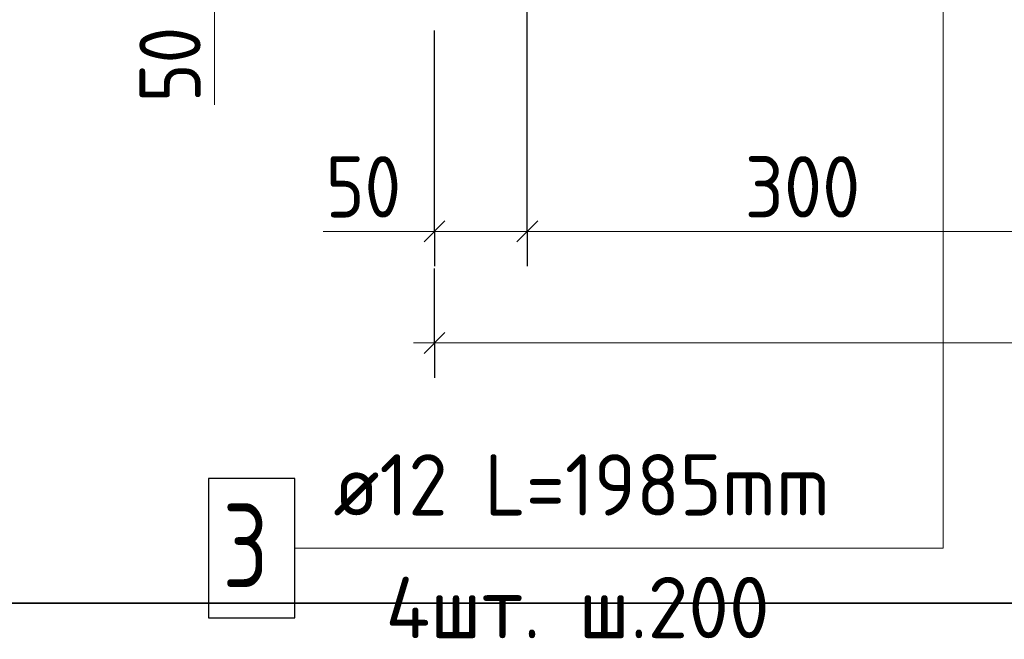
# Model space of a CAD drawing. Header units: millimetres. Extents: x 0 to 42000, y 0 to 29700.
# Tile 14 of 30: x 27428 to 30962, y 8134 to 10356. Entities that reach past the tile are written whole.
import ezdxf

# ---------------------------------------------------------------- set-up
doc = ezdxf.new("R2010")
doc.units = ezdxf.units.MM
for name, color, linetype, lineweight in [('S2 ДОП Продольная арматура', 52, 'Continuous', 25), ('Standard', 7, 'Continuous', 25), ('Позиционная метка линия выноска', 7, 'Continuous', 13), ('Размерная выноска', 7, 'Continuous', 13)]:
    doc.layers.add(name, color=color, linetype=linetype, lineweight=lineweight)
doc.styles.add('ISOCPEUR', font='txt')

msp = doc.modelspace()

# ---------------------------------------------------------------- linework, layer by layer
at = {"layer": 'S2 ДОП Продольная арматура', "color": 7, "linetype": 'Continuous', "lineweight": 25, "transparency": 33554687}
msp.add_lwpolyline([(28106, 8210.3), (28416, 8210.3), (28416, 8710.3), (28106, 8710.3), (28106, 8210.3)], dxfattribs=at)
at = {"layer": 'Standard', "color": 7, "linetype": 'Continuous', "lineweight": -3, "transparency": 33554687}
for p, q in [((28916.7, 9596.7), (28916.7, 9721.7)), ((29250, 9596.7), (29250, 9721.7)), ((28916.7, 9596.7), (28916.7, 9471.7)), ((29250, 9596.7), (29250, 9471.7)), ((28916.7, 9196.7), (28916.7, 9463.3)), ((28916.7, 9196.7), (28916.7, 9321.7)), ((28916.7, 9196.7), (28916.7, 9071.7))]:
    msp.add_line(p, q, dxfattribs=at)
at = {"layer": 'Standard', "color": 7, "linetype": 'Continuous', "lineweight": 25, "transparency": 33554687}
for p, q in [((28879.2, 9559.2), (28954.2, 9634.2)), ((29212.5, 9559.2), (29287.5, 9634.2)), ((28879.2, 9159.2), (28954.2, 9234.2))]:
    msp.add_line(p, q, dxfattribs=at)
at = {"layer": 'Standard', "color": 7, "linetype": 'Continuous', "lineweight": 13, "transparency": 33554687}
for p, q in [((28916.7, 9596.7), (28841.7, 9596.7)), ((28916.7, 9596.7), (29250, 9596.7)), ((29250, 9596.7), (31250, 9596.7)), ((28916.7, 9196.7), (28841.7, 9196.7)), ((28916.7, 9196.7), (35583.4, 9196.7))]:
    msp.add_line(p, q, dxfattribs=at)
at = {"layer": 'Standard', "color": 254, "linetype": 'Continuous', "lineweight": 35, "true_color": 0xc4c4ff, "transparency": 33554687}
msp.add_lwpolyline([(26051.1, 8262.8), (38059.2, 8262.8), (38059.2, 13417.7), (26051.1, 13417.7), (26051.1, 8262.8)], dxfattribs=at)
at = {"layer": 'Standard', "color": 7, "linetype": 'Continuous', "lineweight": -3, "transparency": 33554687}
for points in [[(29250, 9596.7), (29250, 9613.7), (29250, 9613.7), (29250, 9613.7), (29250, 9613.7), (29250, 9613.7), (29250, 9613.7), (29250, 9613.7), (29250, 9613.7), (29250, 10650.3)], [(28916.7, 9596.7), (28916.7, 9613.7), (28916.7, 9613.7), (28916.7, 9613.7), (28916.7, 9613.7), (28916.7, 9613.7), (28916.7, 9613.7), (28916.7, 9613.7), (28916.7, 9613.7), (28916.7, 10250.9), (28916.7, 10250.9), (28916.7, 10316.9)]]:
    msp.add_lwpolyline(points, dxfattribs=at)
at = {"layer": 'Позиционная метка линия выноска', "color": 7, "linetype": 'Continuous', "lineweight": 13, "transparency": 33554687}
msp.add_lwpolyline([(28416, 8460.3), (30742.6, 8460.3), (30742.6, 11573.6)], dxfattribs=at)
at = {"layer": 'Размерная выноска', "color": 7, "linetype": 'Continuous', "lineweight": 13, "transparency": 33554687}
for p, q in [((28127.4, 10450.3), (28127.4, 10050.3)), ((28916.7, 9596.7), (28516.7, 9596.7))]:
    msp.add_line(p, q, dxfattribs=at)

# ---------------------------------------------------------------- texts
at = {"layer": 'S2 ДОП Продольная арматура', "color": 7, "linetype": 'Continuous', "lineweight": 13, "transparency": 33554687, "attachment_point": 7, "style": 'ISOCPEUR'}
for s, insert, char_height, width in [('\\W0.94;ø12 L=1985mm ', (28554, 8577.6), 220, 2104.383), ('\\W0.78;3', (28156, 8320.3), 300, 326.407), ('\\W0.97;4шт. ш.200 ', (28741, 8137.6), 220, 1734.412)]:
    msp.add_mtext(s, dxfattribs=dict(at, insert=insert, char_height=char_height, width=width))
at = {"layer": 'Standard', "color": 7, "linetype": 'Continuous', "lineweight": 25, "transparency": 33554687, "insert": (28077.4, 10060.1), "char_height": 220, "width": 403.924, "attachment_point": 7, "rotation": 90, "style": 'ISOCPEUR'}
msp.add_mtext('\\W0.87;50', dxfattribs=at)
at = {"layer": 'Standard', "color": 7, "linetype": 'Continuous', "lineweight": 25, "transparency": 33554687, "char_height": 220, "attachment_point": 7, "style": 'ISOCPEUR'}
for s, insert, width in [('\\W0.87;50', (28526.5, 9646.7), 403.924), ('\\W0.91;300', (30030, 9646.7), 561.988)]:
    msp.add_mtext(s, dxfattribs=dict(at, insert=insert, width=width))

doc.saveas('drawing.dxf')
